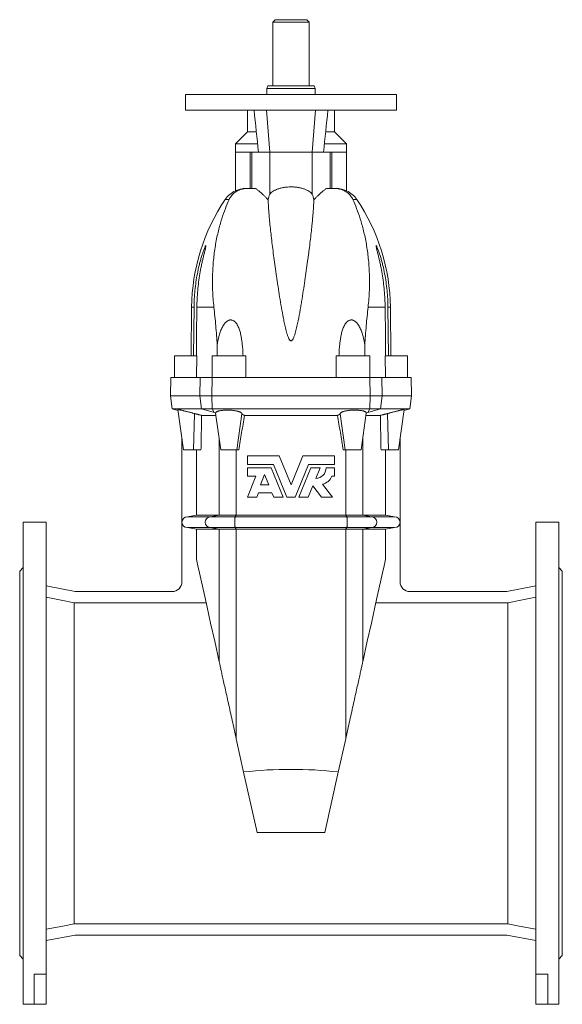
# Model space of a CAD drawing. Header units: millimetres. Extents: x -484 to 564, y 4 to 1395.
# Tile 2 of 3: x -484 to -34, y 578 to 1395. Entities that reach past the tile are written whole.
import ezdxf

# ---------------------------------------------------------------- set-up
doc = ezdxf.new("R2010")
doc.units = ezdxf.units.MM

msp = doc.modelspace()

# ---------------------------------------------------------------- linework, layer by layer
at = {"color": 7, "linetype": 'Continuous', "lineweight": 15}
for p, q in [((-272.32, 1394.84), (-274.32, 1392.84)), ((-274.32, 1392.84), (-274.32, 1339.84)), ((-257.44, 1392.84), (-274.32, 1392.84)), ((-257.69, 1394.84), (-272.32, 1394.84)), ((-246.32, 1394.84), (-257.69, 1394.84)), ((-244.32, 1392.84), (-257.44, 1392.84)), ((-244.32, 1392.84), (-246.32, 1394.84)), ((-244.32, 1339.84), (-244.32, 1392.84)), ((-346.82, 1332.84), (-346.82, 1319.84)), ((-346.82, 1332.84), (-171.82, 1332.84)), ((-278.59, 1339.84), (-279.32, 1337.84)), ((-279.32, 1337.84), (-279.32, 1332.84)), ((-256.81, 1337.84), (-279.32, 1337.84)), ((-256.9, 1339.84), (-278.59, 1339.84)), ((-240.05, 1339.84), (-256.9, 1339.84)), ((-239.32, 1337.84), (-256.81, 1337.84)), ((-239.32, 1337.84), (-240.05, 1339.84)), ((-239.32, 1332.84), (-239.32, 1337.84)), ((-171.82, 1319.84), (-171.82, 1332.84)), ((-346.82, 1319.84), (-171.82, 1319.84)), ((-295.32, 1319.84), (-295.32, 1301.84)), ((-223.32, 1301.84), (-223.32, 1319.84)), ((-295.32, 1301.84), (-305.32, 1291.84)), ((-295.32, 1301.84), (-288.06, 1301.84)), ((-230.58, 1301.84), (-223.32, 1301.84)), ((-213.32, 1291.84), (-223.32, 1301.84)), ((-305.32, 1291.84), (-305.32, 1284.84)), ((-305.32, 1291.84), (-287, 1291.84)), ((-231.65, 1291.84), (-213.32, 1291.84)), ((-213.32, 1284.84), (-213.32, 1291.84)), ((-305.32, 1284.84), (-305.32, 1252.9)), ((-293.21, 1284.84), (-291.71, 1284.84)), ((-291.71, 1284.84), (-286.24, 1284.84)), ((-276.87, 1284.84), (-286.24, 1284.84)), ((-276.87, 1284.84), (-241.77, 1284.84)), ((-232.4, 1284.84), (-241.77, 1284.84)), ((-226.93, 1284.84), (-232.4, 1284.84)), ((-225.43, 1284.84), (-226.93, 1284.84)), ((-213.32, 1252.9), (-213.32, 1284.84)), ((-295.81, 1254.84), (-295.09, 1254.84)), ((-288.75, 1254.84), (-295.09, 1254.84)), ((-229.89, 1254.84), (-223.55, 1254.84)), ((-222.83, 1254.84), (-223.55, 1254.84)), ((-341.72, 1156.18), (-342.05, 1115.84)), ((-340.05, 1115.84), (-339.71, 1156.18)), ((-178.59, 1115.84), (-178.93, 1156.18)), ((-176.59, 1115.84), (-176.93, 1156.18)), ((-320.62, 1115.84), (-320.56, 1124.88)), ((-198.03, 1115.84), (-198.08, 1124.88)), ((-355.82, 1115.84), (-355.82, 1097.84)), ((-355.82, 1115.84), (-337.47, 1115.84)), ((-337.47, 1115.84), (-337.61, 1097.84)), ((-324.82, 1115.84), (-324.82, 1097.84)), ((-324.82, 1115.84), (-296.82, 1115.84)), ((-296.82, 1099.88), (-296.82, 1115.84)), ((-221.82, 1115.84), (-221.82, 1099.88)), ((-221.82, 1115.84), (-193.82, 1115.84)), ((-193.82, 1097.84), (-193.82, 1115.84)), ((-181.03, 1097.84), (-181.18, 1115.84)), ((-181.18, 1115.84), (-162.82, 1115.84)), ((-162.82, 1097.84), (-162.82, 1115.84)), ((-358.93, 1097.84), (-359.32, 1082.84)), ((-334.64, 1097.84), (-358.93, 1097.84)), ((-324.82, 1097.84), (-334.64, 1097.84)), ((-193.82, 1097.84), (-324.82, 1097.84)), ((-296.82, 1097.84), (-296.82, 1099.88)), ((-221.82, 1099.88), (-221.82, 1097.84)), ((-184, 1097.84), (-193.82, 1097.84)), ((-159.71, 1097.84), (-184, 1097.84)), ((-159.32, 1082.84), (-159.71, 1097.84)), ((-359.32, 1082.84), (-357.77, 1071.84)), ((-335.02, 1082.84), (-359.32, 1082.84)), ((-335.02, 1082.84), (-324.88, 1082.84)), ((-193.76, 1082.84), (-324.88, 1082.84)), ((-183.62, 1082.84), (-193.76, 1082.84)), ((-183.62, 1082.84), (-159.32, 1082.84)), ((-160.87, 1071.84), (-159.32, 1082.84)), ((-357.77, 1071.84), (-353.1, 1070.59)), ((-333.53, 1071.84), (-357.77, 1071.84)), ((-348.5, 1037.84), (-353.22, 1071.42)), ((-333.53, 1071.84), (-324.65, 1071.84)), ((-194, 1071.84), (-324.65, 1071.84)), ((-185.11, 1071.84), (-194, 1071.84)), ((-185.11, 1071.84), (-160.87, 1071.84)), ((-170.15, 1037.84), (-165.42, 1071.42)), ((-165.54, 1070.59), (-160.87, 1071.84)), ((-321.52, 1066.49), (-333.41, 1066.49)), ((-321.77, 1068.48), (-323.01, 1068.9)), ((-321.8, 1068.43), (-321.77, 1068.48)), ((-317.5, 1037.84), (-321.8, 1068.43)), ((-297.76, 1066.49), (-220.88, 1066.49)), ((-201.15, 1037.84), (-196.85, 1068.43)), ((-197.12, 1066.49), (-185.23, 1066.49)), ((-196.87, 1068.48), (-195.63, 1068.9)), ((-196.85, 1068.43), (-196.87, 1068.48)), ((-349.82, 1047.26), (-349.82, 928.34)), ((-168.82, 1047.26), (-168.82, 928.34)), ((-348.5, 1037.84), (-340.3, 1037.84)), ((-340.3, 1037.84), (-333.98, 1037.84)), ((-337.77, 983.66), (-337.77, 1037.84)), ((-317.5, 1037.84), (-304.17, 1037.84)), ((-304.17, 1037.84), (-302.56, 1037.84)), ((-214.47, 1037.84), (-216.08, 1037.84)), ((-201.15, 1037.84), (-214.47, 1037.84)), ((-178.35, 1037.84), (-184.66, 1037.84)), ((-180.87, 983.66), (-180.87, 1037.84)), ((-170.15, 1037.84), (-178.35, 1037.84)), ((-295.32, 1032.84), (-295.32, 1025.72)), ((-269.09, 1032.84), (-295.32, 1032.84)), ((-259.32, 1008.84), (-269.09, 1032.84)), ((-249.55, 1032.84), (-259.32, 1008.84)), ((-223.32, 1032.84), (-249.55, 1032.84)), ((-223.32, 1025.72), (-223.32, 1032.84)), ((-295.32, 1025.72), (-273.97, 1025.72)), ((-275.81, 1022.98), (-295.32, 1022.98)), ((-295.32, 1022.98), (-295.32, 1016.12)), ((-265.87, 998.55), (-275.81, 1022.98)), ((-273.97, 1025.72), (-262.91, 998.55)), ((-255.73, 998.55), (-244.67, 1025.72)), ((-242.83, 1022.98), (-252.77, 998.55)), ((-244.67, 1025.72), (-223.32, 1025.72)), ((-235.15, 1022.98), (-242.83, 1022.98)), ((-238.77, 1014.07), (-235.15, 1022.98)), ((-223.32, 1022.98), (-230.18, 1022.98)), ((-223.32, 1016.12), (-223.32, 1022.98)), ((-288.58, 1016.12), (-295.32, 998.55)), ((-295.32, 1016.12), (-288.58, 1016.12)), ((-281.21, 1017.37), (-284.49, 1008.84)), ((-277.74, 1008.84), (-281.21, 1017.37)), ((-225.38, 1016.12), (-223.32, 1016.12)), ((-284.49, 1008.84), (-277.74, 1008.84)), ((-245.09, 998.55), (-241.18, 1008.16)), ((-241.18, 1008.16), (-233.94, 998.55)), ((-225.04, 998.55), (-233.22, 1009.42)), ((-295.32, 998.55), (-287.7, 998.55)), ((-287.7, 998.55), (-286.25, 1002.32)), ((-286.25, 1002.32), (-275.09, 1002.32)), ((-275.09, 1002.32), (-273.55, 998.55)), ((-273.55, 998.55), (-265.87, 998.55)), ((-262.91, 998.55), (-255.73, 998.55)), ((-252.77, 998.55), (-245.09, 998.55)), ((-233.94, 998.55), (-225.04, 998.55)), ((-337.77, 983.66), (-345.27, 982.34)), ((-326.12, 982.34), (-345.27, 982.34)), ((-337.77, 983.66), (-318.85, 983.66)), ((-305.49, 982.34), (-326.12, 982.34)), ((-318.85, 983.66), (-304.67, 983.66)), ((-213.15, 982.34), (-305.49, 982.34)), ((-304.67, 983.66), (-213.97, 983.66)), ((-199.79, 983.66), (-213.97, 983.66)), ((-213.15, 982.34), (-192.53, 982.34)), ((-180.87, 983.66), (-199.79, 983.66)), ((-192.53, 982.34), (-173.37, 982.34)), ((-180.87, 983.66), (-173.37, 982.34)), ((-462.32, 977.84), (-481.32, 977.84)), ((-481.32, 777.84), (-481.32, 977.84)), ((-462.32, 602.76), (-462.32, 977.84)), ((-326.12, 973.34), (-345.27, 973.34)), ((-345.27, 973.34), (-337.77, 972.01)), ((-305.49, 973.34), (-326.12, 973.34)), ((-213.15, 973.34), (-305.49, 973.34)), ((-213.15, 973.34), (-192.53, 973.34)), ((-192.53, 973.34), (-173.37, 973.34)), ((-173.37, 973.34), (-180.87, 972.01)), ((-37.32, 977.84), (-56.32, 977.84)), ((-56.32, 602.76), (-56.32, 977.84)), ((-37.32, 777.84), (-37.32, 977.84)), ((-318.85, 972.01), (-337.77, 972.01)), ((-337.77, 947.38), (-337.77, 972.01)), ((-304.67, 972.01), (-318.85, 972.01)), ((-213.97, 972.01), (-304.67, 972.01)), ((-213.97, 972.01), (-199.79, 972.01)), ((-199.79, 972.01), (-180.87, 972.01)), ((-180.87, 947.38), (-180.87, 972.01)), ((-481.32, 940.34), (-484.32, 937.34)), ((-34.32, 937.34), (-37.32, 940.34)), ((-484.32, 777.84), (-484.32, 937.34)), ((-34.32, 777.84), (-34.32, 937.34)), ((-438.3, 920.34), (-462.32, 925.01)), ((-80.34, 920.34), (-56.32, 925.01)), ((-357.82, 920.34), (-438.3, 920.34)), ((-160.82, 920.34), (-80.34, 920.34)), ((-439.17, 911.1), (-439.17, 644.64)), ((-329.72, 911.1), (-439.17, 911.1)), ((-188.92, 911.1), (-79.47, 911.1)), ((-79.47, 911.1), (-79.47, 644.64)), ((-304.67, 798.09), (-298.58, 770.59)), ((-213.97, 798.09), (-220.07, 770.59)), ((-484.32, 618.34), (-484.32, 777.84)), ((-481.32, 577.84), (-481.32, 777.84)), ((-37.32, 577.84), (-37.32, 777.84)), ((-34.32, 618.34), (-34.32, 777.84)), ((-287.44, 720.36), (-298.58, 770.59)), ((-231.2, 720.36), (-220.07, 770.59)), ((-231.2, 720.36), (-287.44, 720.36)), ((-79.47, 644.64), (-439.17, 644.64)), ((-438.3, 635.34), (-462.32, 630.67)), ((-438.3, 635.34), (-80.34, 635.34)), ((-80.34, 635.34), (-56.32, 630.67)), ((-484.32, 618.34), (-481.32, 615.34)), ((-37.32, 615.34), (-34.32, 618.34)), ((-462.32, 602.76), (-472.32, 602.76)), ((-472.32, 602.76), (-472.32, 577.84)), ((-462.32, 602.76), (-462.32, 577.84)), ((-56.32, 602.76), (-46.32, 602.76)), ((-56.32, 602.76), (-56.32, 577.84)), ((-46.32, 602.76), (-46.32, 577.84)), ((-481.32, 577.84), (-472.32, 577.84)), ((-472.32, 577.84), (-462.32, 577.84)), ((-46.32, 577.84), (-56.32, 577.84)), ((-46.32, 577.84), (-37.32, 577.84))]:
    msp.add_line(p, q, dxfattribs=at)
at = {"color": 8, "linetype": 'Continuous', "lineweight": 0}
for p, q in [((-279.7, 1319.84), (-276.87, 1284.84)), ((-238.94, 1319.84), (-241.77, 1284.84)), ((-305.32, 1284.84), (-293.21, 1284.84)), ((-293.21, 1254.84), (-293.21, 1284.84)), ((-291.71, 1254.84), (-291.71, 1284.84)), ((-276.87, 1250.09), (-276.87, 1284.84)), ((-241.77, 1250.09), (-241.77, 1284.84)), ((-226.93, 1254.84), (-226.93, 1284.84)), ((-213.32, 1284.84), (-225.43, 1284.84)), ((-225.43, 1254.84), (-225.43, 1284.84)), ((-313.91, 1245.6), (-310.6, 1245.6)), ((-204.74, 1245.6), (-208.05, 1245.6)), ((-341.72, 1156.18), (-339.71, 1156.18)), ((-337.39, 1156.18), (-323.24, 1156.18)), ((-181.25, 1156.18), (-195.41, 1156.18)), ((-176.93, 1156.18), (-178.93, 1156.18)), ((-334.64, 1097.84), (-335.02, 1082.84)), ((-324.82, 1097.84), (-324.88, 1082.84)), ((-193.82, 1097.84), (-193.76, 1082.84)), ((-184, 1097.84), (-183.62, 1082.84)), ((-333.53, 1071.84), (-335.02, 1082.84)), ((-324.65, 1071.84), (-324.88, 1082.84)), ((-194, 1071.84), (-193.76, 1082.84)), ((-185.11, 1071.84), (-183.62, 1082.84)), ((-323.01, 1068.9), (-333.53, 1071.84)), ((-323.01, 1068.9), (-324.65, 1071.84)), ((-195.63, 1068.9), (-194, 1071.84)), ((-195.63, 1068.9), (-185.11, 1071.84)), ((-340.3, 1037.84), (-339.33, 1068.03)), ((-304.17, 1037.84), (-299.98, 1067.82)), ((-214.47, 1037.84), (-218.66, 1067.82)), ((-178.35, 1037.84), (-179.32, 1068.03)), ((-318.85, 983.66), (-318.85, 1047.49)), ((-199.79, 983.66), (-199.79, 1047.49)), ((-304.67, 983.66), (-304.67, 1037.84)), ((-213.97, 983.66), (-213.97, 1037.84)), ((-318.85, 983.66), (-326.12, 982.34)), ((-304.67, 983.66), (-305.49, 982.34)), ((-213.97, 983.66), (-213.15, 982.34)), ((-199.79, 983.66), (-192.53, 982.34)), ((-326.12, 973.34), (-318.85, 972.01)), ((-305.49, 973.34), (-304.67, 972.01)), ((-213.15, 973.34), (-213.97, 972.01)), ((-192.53, 973.34), (-199.79, 972.01)), ((-318.85, 862.06), (-318.85, 972.01)), ((-304.67, 798.09), (-304.67, 972.01)), ((-213.97, 798.09), (-213.97, 972.01)), ((-199.79, 862.06), (-199.79, 972.01))]:
    msp.add_line(p, q, dxfattribs=at)
at = {"color": 7, "linetype": 'Continuous', "lineweight": 15, "flags": 128}
for points in [[(-337.39, 1156.18), (-337.58, 1132.54), (-337.71, 1115.84)], [(-181.25, 1156.18), (-181.06, 1132.54), (-180.93, 1115.84)], [(-318.85, 862.06), (-322.62, 879.05), (-325.97, 894.18), (-328.91, 907.44), (-331.44, 918.83), (-333.55, 928.33), (-335.23, 935.94), (-336.5, 941.65), (-337.34, 945.47), (-337.77, 947.38)], [(-199.79, 862.06), (-196.02, 879.05), (-192.67, 894.18), (-189.73, 907.44), (-187.2, 918.83), (-185.1, 928.33), (-183.41, 935.94), (-182.14, 941.65), (-181.3, 945.47), (-180.87, 947.38)], [(-462.32, 915.6), (-449.85, 913.18), (-439.17, 911.1)], [(-56.32, 915.6), (-68.79, 913.18), (-79.47, 911.1)], [(-304.67, 798.09), (-305.1, 800.03), (-305.53, 801.96), (-305.96, 803.89), (-306.38, 805.81), (-306.81, 807.72), (-307.23, 809.61), (-307.64, 811.49), (-308.06, 813.36), (-308.47, 815.21), (-308.87, 817.04), (-309.27, 818.85), (-309.67, 820.65), (-310.07, 822.42), (-310.45, 824.17), (-310.84, 825.9), (-311.21, 827.6), (-311.58, 829.27), (-311.95, 830.92), (-312.31, 832.54), (-312.66, 834.13), (-313.01, 835.69), (-313.35, 837.22), (-313.68, 838.72), (-314, 840.18), (-314.32, 841.61), (-314.63, 843), (-314.93, 844.35), (-315.22, 845.67), (-315.5, 846.95), (-315.78, 848.19), (-316.04, 849.39), (-316.3, 850.55), (-316.55, 851.66), (-316.79, 852.74), (-317.02, 853.77), (-317.23, 854.76), (-317.44, 855.7), (-317.64, 856.59), (-317.83, 857.44), (-318.01, 858.25), (-318.18, 859), (-318.33, 859.71), (-318.48, 860.37), (-318.61, 860.98), (-318.74, 861.54), (-318.85, 862.06)], [(-213.97, 798.09), (-213.54, 800.03), (-213.11, 801.96), (-212.68, 803.89), (-212.26, 805.81), (-211.84, 807.72), (-211.42, 809.61), (-211, 811.49), (-210.59, 813.36), (-210.18, 815.21), (-209.77, 817.04), (-209.37, 818.85), (-208.97, 820.65), (-208.58, 822.42), (-208.19, 824.17), (-207.81, 825.9), (-207.43, 827.6), (-207.06, 829.27), (-206.69, 830.92), (-206.33, 832.54), (-205.98, 834.13), (-205.63, 835.69), (-205.29, 837.22), (-204.96, 838.72), (-204.64, 840.18), (-204.32, 841.61), (-204.01, 843), (-203.71, 844.35), (-203.42, 845.67), (-203.14, 846.95), (-202.86, 848.19), (-202.6, 849.39), (-202.34, 850.55), (-202.09, 851.66), (-201.85, 852.74), (-201.63, 853.77), (-201.41, 854.76), (-201.2, 855.7), (-201, 856.59), (-200.81, 857.44), (-200.63, 858.25), (-200.47, 859), (-200.31, 859.71), (-200.16, 860.37), (-200.03, 860.98), (-199.9, 861.54), (-199.79, 862.06)], [(-439.17, 644.64), (-448.63, 642.8), (-462.32, 640.13)], [(-79.47, 644.64), (-70.01, 642.8), (-56.32, 640.13)]]:
    msp.add_lwpolyline(points, dxfattribs=at)
at = {"color": 8, "linetype": 'Continuous', "lineweight": 0, "flags": 128}
for points in [[(-305.49, 982.34), (-305.54, 982.31), (-305.59, 982.24), (-305.64, 982.12), (-305.69, 981.95), (-305.73, 981.73), (-305.78, 981.48), (-305.81, 981.18), (-305.85, 980.85), (-305.88, 980.48), (-305.91, 980.09), (-305.93, 979.67), (-305.95, 979.23), (-305.97, 978.77), (-305.97, 978.31), (-305.98, 977.84), (-305.97, 977.37), (-305.97, 976.9), (-305.95, 976.45), (-305.93, 976.01), (-305.91, 975.59), (-305.88, 975.19), (-305.85, 974.83), (-305.81, 974.49), (-305.78, 974.2), (-305.73, 973.94), (-305.69, 973.73), (-305.64, 973.56), (-305.59, 973.44), (-305.54, 973.36), (-305.49, 973.34)], [(-213.15, 982.34), (-213.1, 982.31), (-213.05, 982.24), (-213, 982.12), (-212.96, 981.95), (-212.91, 981.73), (-212.87, 981.48), (-212.83, 981.18), (-212.79, 980.85), (-212.76, 980.48), (-212.73, 980.09), (-212.71, 979.67), (-212.69, 979.23), (-212.68, 978.77), (-212.67, 978.31), (-212.66, 977.84), (-212.67, 977.37), (-212.68, 976.9), (-212.69, 976.45), (-212.71, 976.01), (-212.73, 975.59), (-212.76, 975.19), (-212.79, 974.83), (-212.83, 974.49), (-212.87, 974.2), (-212.91, 973.94), (-212.96, 973.73), (-213, 973.56), (-213.05, 973.44), (-213.1, 973.36), (-213.15, 973.34)]]:
    msp.add_lwpolyline(points, dxfattribs=at)
at = {"color": 7, "linetype": 'Continuous', "lineweight": 15}
for centre, radius, start, end in [((-296.51, 1233.84), 21, 114.80332, 145.92458), ((-265.04, 1244.06), 13.28, 153.00181, 174.58265), ((-253.6, 1244.06), 13.28, 5.41735, 26.99819), ((-222.13, 1233.84), 21, 34.07542, 65.19633), ((-179.72, 1154.84), 162, 145.92458, 179.52659), ((-338.92, 1154.84), 162, 0.47341, 34.07542), ((-239.09, 1022.98), 8.91, 272.05228, 0), ((-235.47, 1019.98), 10.8, 281.99113, 339.07517), ((-345.27, 977.84), 4.5, 90.00406, 269.99594), ((-173.38, 977.84), 4.5, 270.00406, 89.99594), ((-357.82, 928.34), 8, 270, 0), ((-160.82, 928.34), 8, 180, 270)]:
    msp.add_arc(centre, radius, start, end, dxfattribs=at)
at = {"color": 8, "linetype": 'Continuous', "lineweight": 0}
for centre, start, end in [((-326, 977.84), 91.43344, 268.56656), ((-192.64, 977.84), 271.43344, 88.56656)]:
    msp.add_arc(centre, 4.5, start, end, dxfattribs=at)
at = {"color": 7, "linetype": 'Continuous', "lineweight": 15}
msp.add_ellipse((-259.32, 276.44), major_axis=(0, 496.37), ratio=0.8391, start_param=6.188796, end_param=6.377575, dxfattribs=at)
for points in [[(-290, 1319.84), (-288.71, 1308.18), (-287.46, 1296.51), (-286.24, 1284.84)], [(-228.64, 1319.84), (-229.93, 1308.18), (-231.18, 1296.51), (-232.4, 1284.84)], [(-276.87, 1250.09), (-276.88, 1250.09), (-276.88, 1250.09), (-276.88, 1250.09)], [(-241.76, 1250.09), (-241.76, 1250.09), (-241.77, 1250.09), (-241.77, 1250.09)]]:
    msp.add_open_spline(points, degree=3, dxfattribs=at)
for points, knots in [([(-295.09, 1254.84), (-295.4, 1254.84), (-295.73, 1254.83), (-296.36, 1254.8), (-296.68, 1254.78), (-297.3, 1254.72), (-297.61, 1254.69), (-298.21, 1254.6), (-298.51, 1254.55), (-299.36, 1254.4), (-299.89, 1254.27), (-300.9, 1253.99), (-301.36, 1253.84), (-302.23, 1253.51), (-302.63, 1253.34), (-303.4, 1252.98), (-303.77, 1252.8), (-304.79, 1252.22), (-305.4, 1251.82), (-306.51, 1250.98), (-307.01, 1250.55), (-307.93, 1249.64), (-308.34, 1249.16), (-309.49, 1247.71), (-310.1, 1246.68), (-310.6, 1245.6)], [0, 0, 0, 0, 0.03125, 0.03125, 0.0625, 0.0625, 0.09375, 0.09375, 0.125, 0.125, 0.1875, 0.1875, 0.25, 0.25, 0.3125, 0.3125, 0.375, 0.375, 0.5, 0.5, 0.625, 0.625, 0.75, 0.75, 1, 1, 1, 1]), ([(-295.81, 1254.84), (-297.34, 1254.84), (-298.69, 1254.69), (-300.47, 1254.39), (-301.02, 1254.28), (-302.02, 1254.04), (-302.47, 1253.91), (-303.67, 1253.55), (-304.28, 1253.32), (-304.91, 1253.07), (-305.06, 1253.01), (-305.27, 1252.92), (-305.32, 1252.9), (-305.32, 1252.9)], [0, 0, 0, 0, 0.25, 0.25, 0.375, 0.375, 0.5, 0.5, 0.75, 0.75, 0.875, 0.875, 1, 1, 1, 1]), ([(-288.75, 1254.84), (-288.16, 1254.4), (-286.97, 1253.54), (-285.21, 1252.11), (-283.45, 1250.58), (-281.71, 1248.94), (-279.98, 1247.19), (-278.84, 1245.94), (-278.27, 1245.31)], [0, 0, 0, 0, 0.1662555, 0.3325325, 0.498787, 0.6658508, 0.8329374, 1, 1, 1, 1]), ([(-241.77, 1250.09), (-242.44, 1250.94), (-243.34, 1251.73), (-245.03, 1252.82), (-245.66, 1253.16), (-246.99, 1253.8), (-247.71, 1254.1), (-248.85, 1254.5), (-249.24, 1254.63), (-250.06, 1254.87), (-250.47, 1254.99), (-251.76, 1255.31), (-252.65, 1255.49), (-254.47, 1255.78), (-255.41, 1255.89), (-256.85, 1256.01), (-257.34, 1256.04), (-258.32, 1256.08), (-258.8, 1256.08), (-260.26, 1256.09), (-261.22, 1256.05), (-262.67, 1255.94), (-263.15, 1255.89), (-264.1, 1255.78), (-264.56, 1255.72), (-265.94, 1255.5), (-266.83, 1255.32), (-268.11, 1255), (-268.54, 1254.89), (-269.35, 1254.64), (-269.75, 1254.52), (-270.9, 1254.11), (-271.62, 1253.82), (-272.63, 1253.33), (-272.96, 1253.17), (-273.58, 1252.82), (-273.88, 1252.65), (-274.72, 1252.1), (-275.23, 1251.72), (-276.14, 1250.93), (-276.54, 1250.52), (-276.87, 1250.09)], [0, 0, 0, 0, 0.125, 0.125, 0.1875, 0.1875, 0.25, 0.25, 0.28125, 0.28125, 0.3125, 0.3125, 0.375, 0.375, 0.4375, 0.4375, 0.46875, 0.46875, 0.5, 0.5, 0.5625, 0.5625, 0.59375, 0.59375, 0.625, 0.625, 0.6875, 0.6875, 0.71875, 0.71875, 0.75, 0.75, 0.8125, 0.8125, 0.84375, 0.84375, 0.875, 0.875, 0.9375, 0.9375, 1, 1, 1, 1]), ([(-229.89, 1254.84), (-230.48, 1254.4), (-231.67, 1253.54), (-233.43, 1252.11), (-235.19, 1250.58), (-236.93, 1248.94), (-238.66, 1247.19), (-239.81, 1245.94), (-240.38, 1245.31)], [0, 0, 0, 0, 0.1662555, 0.3325325, 0.498787, 0.6658508, 0.8329374, 1, 1, 1, 1]), ([(-223.55, 1254.84), (-223.24, 1254.84), (-222.92, 1254.83), (-222.28, 1254.8), (-221.96, 1254.78), (-221.34, 1254.72), (-221.04, 1254.69), (-220.43, 1254.6), (-220.13, 1254.55), (-219.28, 1254.4), (-218.75, 1254.27), (-217.75, 1253.99), (-217.28, 1253.84), (-216.42, 1253.51), (-216.01, 1253.34), (-215.24, 1252.98), (-214.88, 1252.8), (-213.85, 1252.22), (-213.24, 1251.82), (-212.14, 1250.98), (-211.64, 1250.55), (-210.72, 1249.64), (-210.3, 1249.16), (-209.16, 1247.71), (-208.54, 1246.68), (-208.05, 1245.6)], [0, 0, 0, 0, 0.03125, 0.03125, 0.0625, 0.0625, 0.09375, 0.09375, 0.125, 0.125, 0.1875, 0.1875, 0.25, 0.25, 0.3125, 0.3125, 0.375, 0.375, 0.5, 0.5, 0.625, 0.625, 0.75, 0.75, 1, 1, 1, 1]), ([(-222.83, 1254.84), (-221.31, 1254.84), (-219.95, 1254.69), (-218.17, 1254.39), (-217.62, 1254.28), (-216.62, 1254.04), (-216.17, 1253.91), (-214.97, 1253.55), (-214.36, 1253.32), (-213.74, 1253.07), (-213.58, 1253.01), (-213.37, 1252.92), (-213.32, 1252.9), (-213.32, 1252.9)], [0, 0, 0, 0, 0.25, 0.25, 0.375, 0.375, 0.5, 0.5, 0.75, 0.75, 0.875, 0.875, 1, 1, 1, 1]), ([(-310.6, 1245.6), (-311.65, 1243.31), (-312.71, 1240.81), (-314.78, 1235.43), (-315.8, 1232.54), (-317.74, 1226.39), (-318.67, 1223.12), (-319.94, 1217.92), (-320.35, 1216.13), (-321.11, 1212.47), (-321.48, 1210.58), (-322.48, 1204.82), (-323.03, 1200.85), (-323.88, 1192.63), (-324.18, 1188.38), (-324.47, 1179.63), (-324.47, 1175.12), (-324.21, 1168.15), (-324.08, 1165.79), (-323.72, 1161.01), (-323.5, 1158.61), (-323.24, 1156.18)], [0, 0, 0, 0, 0.125, 0.125, 0.25, 0.25, 0.375, 0.375, 0.4375, 0.4375, 0.5, 0.5, 0.625, 0.625, 0.75, 0.75, 0.875, 0.875, 0.9375, 0.9375, 1, 1, 1, 1]), ([(-240.37, 1245.31), (-240.46, 1242.44), (-240.64, 1239.25), (-241.03, 1233.98), (-241.18, 1232.14), (-241.44, 1229.27), (-241.53, 1228.29), (-241.72, 1226.31), (-241.82, 1225.3), (-242.35, 1220.16), (-242.84, 1215.78), (-243.67, 1208.81), (-243.97, 1206.42), (-244.44, 1202.73), (-244.6, 1201.48), (-244.93, 1198.96), (-245.1, 1197.69), (-245.96, 1191.26), (-246.7, 1185.93), (-248.33, 1174.87), (-249.2, 1169.14), (-250.41, 1161.75), (-250.65, 1160.26), (-251.16, 1157.26), (-251.42, 1155.75), (-252.23, 1151.2), (-252.79, 1148.14), (-253.73, 1143.51), (-254.05, 1141.97), (-254.76, 1138.86), (-255.13, 1137.3), (-255.77, 1134.98), (-255.99, 1134.2), (-256.48, 1132.66), (-256.75, 1131.9), (-257.22, 1130.77), (-257.38, 1130.4), (-257.67, 1129.86), (-257.77, 1129.68), (-257.99, 1129.34), (-258.11, 1129.17), (-258.37, 1128.86), (-258.52, 1128.71), (-258.85, 1128.47), (-259.05, 1128.38), (-259.47, 1128.35), (-259.68, 1128.41), (-259.95, 1128.58), (-260.03, 1128.64), (-260.19, 1128.77), (-260.26, 1128.85), (-260.46, 1129.08), (-260.59, 1129.24), (-260.81, 1129.58), (-260.91, 1129.76), (-261.2, 1130.29), (-261.37, 1130.65), (-261.85, 1131.77), (-262.11, 1132.52), (-262.6, 1134.04), (-262.83, 1134.8), (-263.25, 1136.33), (-263.44, 1137.1), (-264.01, 1139.4), (-264.36, 1140.93), (-265.01, 1143.99), (-265.32, 1145.52), (-266.21, 1150.06), (-266.75, 1153.06), (-267.78, 1158.98), (-268.27, 1161.91), (-269.2, 1167.7), (-269.65, 1170.55), (-270.29, 1174.78), (-270.5, 1176.18), (-270.92, 1178.96), (-271.12, 1180.34), (-272.12, 1187.19), (-272.84, 1192.43), (-274.17, 1202.44), (-274.78, 1207.21), (-275.86, 1216.28), (-276.34, 1220.58), (-276.85, 1225.65), (-276.95, 1226.64), (-277.14, 1228.6), (-277.23, 1229.56), (-277.48, 1232.37), (-277.63, 1234.17), (-278.01, 1239.34), (-278.18, 1242.48), (-278.27, 1245.31)], [0, 0, 0, 0, 0.0625, 0.0625, 0.09375, 0.09375, 0.109375, 0.109375, 0.125, 0.125, 0.1875, 0.1875, 0.21875, 0.21875, 0.234375, 0.234375, 0.25, 0.25, 0.3125, 0.3125, 0.375, 0.375, 0.390625, 0.390625, 0.40625, 0.40625, 0.4375, 0.4375, 0.453125, 0.453125, 0.46875, 0.46875, 0.476562, 0.476562, 0.484375, 0.484375, 0.488281, 0.488281, 0.490234, 0.490234, 0.492187, 0.492187, 0.494141, 0.494141, 0.496094, 0.496094, 0.498047, 0.498047, 0.499023, 0.499023, 0.5, 0.5, 0.501953, 0.501953, 0.503906, 0.503906, 0.507812, 0.507812, 0.515625, 0.515625, 0.523437, 0.523437, 0.53125, 0.53125, 0.546875, 0.546875, 0.5625, 0.5625, 0.59375, 0.59375, 0.625, 0.625, 0.65625, 0.65625, 0.671875, 0.671875, 0.6875, 0.6875, 0.75, 0.75, 0.8125, 0.8125, 0.875, 0.875, 0.890625, 0.890625, 0.90625, 0.90625, 0.9375, 0.9375, 1, 1, 1, 1]), ([(-208.05, 1245.6), (-207, 1243.31), (-205.94, 1240.81), (-203.86, 1235.43), (-202.84, 1232.54), (-200.9, 1226.39), (-199.97, 1223.12), (-198.7, 1217.92), (-198.3, 1216.13), (-197.53, 1212.47), (-197.17, 1210.58), (-196.17, 1204.82), (-195.61, 1200.85), (-194.76, 1192.63), (-194.47, 1188.38), (-194.17, 1179.63), (-194.18, 1175.12), (-194.44, 1168.15), (-194.57, 1165.79), (-194.92, 1161.01), (-195.14, 1158.61), (-195.41, 1156.18)], [0, 0, 0, 0, 0.125, 0.125, 0.25, 0.25, 0.375, 0.375, 0.4375, 0.4375, 0.5, 0.5, 0.625, 0.625, 0.75, 0.75, 0.875, 0.875, 0.9375, 0.9375, 1, 1, 1, 1]), ([(-339.71, 1156.18), (-339.69, 1158.52), (-339.62, 1160.85), (-339.37, 1165.52), (-339.2, 1167.84), (-338.75, 1172.49), (-338.47, 1174.81), (-337.81, 1179.43), (-337.42, 1181.74), (-336.55, 1186.31), (-336.06, 1188.58), (-335.25, 1191.95), (-334.97, 1193.06), (-334.37, 1195.28), (-334.06, 1196.38), (-333.41, 1198.56), (-333.08, 1199.64), (-332.39, 1201.72), (-332.03, 1202.74), (-331.49, 1204.19), (-331.31, 1204.66), (-330.96, 1205.54), (-330.79, 1205.95), (-330.54, 1206.51), (-330.46, 1206.68), (-330.3, 1206.99), (-330.23, 1207.13), (-330.1, 1207.36), (-330.04, 1207.45), (-329.94, 1207.57), (-329.9, 1207.59), (-329.85, 1207.59), (-329.83, 1207.55), (-329.82, 1207.42), (-329.82, 1207.32), (-329.85, 1207.08), (-329.87, 1206.94), (-329.93, 1206.62), (-329.96, 1206.44), (-330.08, 1205.88), (-330.17, 1205.46), (-330.33, 1204.79), (-330.39, 1204.55), (-330.5, 1204.08), (-330.56, 1203.85), (-330.86, 1202.64), (-331.12, 1201.62), (-331.5, 1200.05), (-331.63, 1199.52), (-331.89, 1198.45), (-332.03, 1197.9), (-332.41, 1196.27), (-332.67, 1195.17), (-333.16, 1192.96), (-333.4, 1191.85), (-334.09, 1188.5), (-334.51, 1186.24), (-335.29, 1181.69), (-335.63, 1179.4), (-336.24, 1174.78), (-336.49, 1172.46), (-336.91, 1167.82), (-337.08, 1165.5), (-337.31, 1160.84), (-337.37, 1158.51), (-337.39, 1156.18)], [0, 0, 0, 0, 0.0625, 0.0625, 0.125, 0.125, 0.1875, 0.1875, 0.25, 0.25, 0.3125, 0.3125, 0.34375, 0.34375, 0.375, 0.375, 0.40625, 0.40625, 0.4375, 0.4375, 0.453125, 0.453125, 0.46875, 0.46875, 0.476562, 0.476562, 0.484375, 0.484375, 0.492187, 0.492187, 0.5, 0.5, 0.507812, 0.507812, 0.515625, 0.515625, 0.523437, 0.523437, 0.53125, 0.53125, 0.546875, 0.546875, 0.554687, 0.554687, 0.5625, 0.5625, 0.59375, 0.59375, 0.609375, 0.609375, 0.625, 0.625, 0.65625, 0.65625, 0.6875, 0.6875, 0.75, 0.75, 0.8125, 0.8125, 0.875, 0.875, 0.9375, 0.9375, 1, 1, 1, 1]), ([(-178.93, 1156.18), (-178.95, 1158.52), (-179.02, 1160.85), (-179.27, 1165.52), (-179.44, 1167.84), (-179.89, 1172.49), (-180.17, 1174.81), (-180.83, 1179.43), (-181.22, 1181.74), (-182.09, 1186.31), (-182.58, 1188.58), (-183.39, 1191.95), (-183.68, 1193.06), (-184.27, 1195.28), (-184.58, 1196.38), (-185.23, 1198.56), (-185.57, 1199.64), (-186.26, 1201.72), (-186.61, 1202.74), (-187.15, 1204.19), (-187.33, 1204.66), (-187.68, 1205.54), (-187.86, 1205.95), (-188.11, 1206.51), (-188.19, 1206.68), (-188.34, 1206.99), (-188.41, 1207.13), (-188.54, 1207.36), (-188.6, 1207.45), (-188.7, 1207.57), (-188.74, 1207.59), (-188.79, 1207.59), (-188.81, 1207.55), (-188.82, 1207.42), (-188.82, 1207.32), (-188.79, 1207.08), (-188.77, 1206.94), (-188.72, 1206.62), (-188.68, 1206.44), (-188.56, 1205.88), (-188.47, 1205.46), (-188.31, 1204.79), (-188.25, 1204.55), (-188.14, 1204.08), (-188.08, 1203.85), (-187.78, 1202.64), (-187.53, 1201.62), (-187.14, 1200.05), (-187.01, 1199.52), (-186.75, 1198.45), (-186.62, 1197.9), (-186.23, 1196.27), (-185.98, 1195.17), (-185.48, 1192.96), (-185.25, 1191.85), (-184.55, 1188.5), (-184.13, 1186.24), (-183.35, 1181.69), (-183.01, 1179.4), (-182.4, 1174.78), (-182.15, 1172.46), (-181.73, 1167.82), (-181.56, 1165.5), (-181.33, 1160.84), (-181.27, 1158.51), (-181.25, 1156.18)], [0, 0, 0, 0, 0.0625, 0.0625, 0.125, 0.125, 0.1875, 0.1875, 0.25, 0.25, 0.3125, 0.3125, 0.34375, 0.34375, 0.375, 0.375, 0.40625, 0.40625, 0.4375, 0.4375, 0.453125, 0.453125, 0.46875, 0.46875, 0.476562, 0.476562, 0.484375, 0.484375, 0.492187, 0.492187, 0.5, 0.5, 0.507812, 0.507812, 0.515625, 0.515625, 0.523437, 0.523437, 0.53125, 0.53125, 0.546875, 0.546875, 0.554687, 0.554687, 0.5625, 0.5625, 0.59375, 0.59375, 0.609375, 0.609375, 0.625, 0.625, 0.65625, 0.65625, 0.6875, 0.6875, 0.75, 0.75, 0.8125, 0.8125, 0.875, 0.875, 0.9375, 0.9375, 1, 1, 1, 1]), ([(-323.24, 1156.18), (-322.68, 1151.11), (-322.17, 1145.97), (-321.27, 1135.54), (-320.88, 1130.25), (-320.56, 1124.88)], [0, 0, 0, 0, 0.5, 0.5, 1, 1, 1, 1]), ([(-195.41, 1156.18), (-195.96, 1151.11), (-196.47, 1145.97), (-197.37, 1135.54), (-197.76, 1130.25), (-198.08, 1124.88)], [0, 0, 0, 0, 0.5, 0.5, 1, 1, 1, 1]), ([(-299.07, 1115.84), (-299.17, 1118.31), (-299.31, 1120.77), (-299.62, 1124.44), (-299.75, 1125.67), (-300.04, 1128.09), (-300.21, 1129.29), (-300.61, 1131.67), (-300.84, 1132.85), (-301.38, 1135.19), (-301.7, 1136.35), (-302.27, 1138.05), (-302.47, 1138.62), (-302.93, 1139.73), (-303.17, 1140.28), (-303.71, 1141.34), (-304.01, 1141.86), (-304.67, 1142.85), (-305.04, 1143.34), (-305.86, 1144.22), (-306.32, 1144.62), (-307.09, 1145.11), (-307.35, 1145.25), (-307.92, 1145.49), (-308.23, 1145.58), (-308.84, 1145.7), (-309.16, 1145.73), (-309.79, 1145.71), (-310.11, 1145.67), (-310.73, 1145.52), (-311.03, 1145.41), (-311.61, 1145.15), (-311.89, 1144.99), (-312.42, 1144.64), (-312.68, 1144.45), (-313.16, 1144.04), (-313.39, 1143.83), (-313.82, 1143.38), (-314.03, 1143.15), (-314.43, 1142.66), (-314.62, 1142.42), (-315.17, 1141.66), (-315.5, 1141.14), (-316.11, 1140.07), (-316.39, 1139.52), (-317.19, 1137.86), (-317.64, 1136.71), (-318.44, 1134.39), (-318.79, 1133.22), (-319.71, 1129.69), (-320.18, 1127.29), (-320.56, 1124.88)], [0, 0, 0, 0, 0.125, 0.125, 0.1875, 0.1875, 0.25, 0.25, 0.3125, 0.3125, 0.375, 0.375, 0.40625, 0.40625, 0.4375, 0.4375, 0.46875, 0.46875, 0.5, 0.5, 0.53125, 0.53125, 0.546875, 0.546875, 0.5625, 0.5625, 0.578125, 0.578125, 0.59375, 0.59375, 0.609375, 0.609375, 0.625, 0.625, 0.640625, 0.640625, 0.65625, 0.65625, 0.671875, 0.671875, 0.6875, 0.6875, 0.71875, 0.71875, 0.75, 0.75, 0.8125, 0.8125, 0.875, 0.875, 1, 1, 1, 1]), ([(-219.57, 1115.84), (-219.47, 1118.31), (-219.33, 1120.77), (-219.02, 1124.44), (-218.9, 1125.67), (-218.6, 1128.09), (-218.44, 1129.29), (-218.04, 1131.67), (-217.81, 1132.85), (-217.26, 1135.19), (-216.95, 1136.35), (-216.38, 1138.05), (-216.17, 1138.62), (-215.72, 1139.73), (-215.47, 1140.28), (-214.93, 1141.34), (-214.63, 1141.86), (-213.97, 1142.85), (-213.61, 1143.34), (-212.78, 1144.22), (-212.32, 1144.62), (-211.56, 1145.11), (-211.29, 1145.25), (-210.72, 1145.49), (-210.42, 1145.58), (-209.8, 1145.7), (-209.49, 1145.73), (-208.85, 1145.71), (-208.53, 1145.67), (-207.91, 1145.52), (-207.61, 1145.41), (-207.03, 1145.15), (-206.75, 1144.99), (-206.22, 1144.64), (-205.97, 1144.45), (-205.48, 1144.04), (-205.26, 1143.83), (-204.82, 1143.38), (-204.61, 1143.15), (-204.21, 1142.66), (-204.02, 1142.42), (-203.47, 1141.66), (-203.14, 1141.14), (-202.53, 1140.07), (-202.25, 1139.52), (-201.46, 1137.86), (-201, 1136.71), (-200.2, 1134.39), (-199.86, 1133.22), (-198.93, 1129.69), (-198.46, 1127.29), (-198.08, 1124.88)], [0, 0, 0, 0, 0.125, 0.125, 0.1875, 0.1875, 0.25, 0.25, 0.3125, 0.3125, 0.375, 0.375, 0.40625, 0.40625, 0.4375, 0.4375, 0.46875, 0.46875, 0.5, 0.5, 0.53125, 0.53125, 0.546875, 0.546875, 0.5625, 0.5625, 0.578125, 0.578125, 0.59375, 0.59375, 0.609375, 0.609375, 0.625, 0.625, 0.640625, 0.640625, 0.65625, 0.65625, 0.671875, 0.671875, 0.6875, 0.6875, 0.71875, 0.71875, 0.75, 0.75, 0.8125, 0.8125, 0.875, 0.875, 1, 1, 1, 1]), ([(-353.22, 1071.42), (-353.21, 1071.43), (-353.18, 1071.45), (-352.98, 1071.43), (-352.67, 1071.37), (-352.23, 1071.29), (-351.67, 1071.17), (-351, 1071.02), (-350.23, 1070.84), (-349.36, 1070.63), (-348.4, 1070.4), (-347.36, 1070.14), (-346.26, 1069.87), (-345.1, 1069.57), (-343.89, 1069.25), (-342.64, 1068.93), (-341.46, 1068.61), (-340.35, 1068.31), (-339.67, 1068.13), (-339.33, 1068.03)], [0, 0, 0, 0, 0.058087, 0.1163607, 0.174449, 0.2325129, 0.2907608, 0.3488312, 0.4075396, 0.4664292, 0.5251465, 0.5855559, 0.6461494, 0.7065675, 0.7689641, 0.831552, 0.893953, 0.9469762, 1, 1, 1, 1]), ([(-321.77, 1068.48), (-321.75, 1068.57), (-321.71, 1068.74), (-321.54, 1068.99), (-321.26, 1069.26), (-320.83, 1069.53), (-320.24, 1069.81), (-319.53, 1070.06), (-318.7, 1070.28), (-317.77, 1070.48), (-316.75, 1070.63), (-315.67, 1070.76), (-314.54, 1070.84), (-313.37, 1070.9), (-312.18, 1070.91), (-310.98, 1070.89), (-309.79, 1070.84), (-308.61, 1070.76), (-307.47, 1070.64), (-306.36, 1070.49), (-305.31, 1070.32), (-304.32, 1070.11), (-303.41, 1069.88), (-302.58, 1069.63), (-301.84, 1069.35), (-301.21, 1069.06), (-300.7, 1068.75), (-300.31, 1068.43), (-300.07, 1068.12), (-300.01, 1067.91), (-299.98, 1067.82)], [0, 0, 0, 0, 0.030229, 0.060516, 0.090744, 0.12915, 0.167682, 0.206081, 0.243613, 0.281271, 0.318797, 0.355072, 0.391468, 0.42774, 0.463068, 0.498511, 0.533839, 0.568892, 0.604055, 0.639111, 0.674621, 0.710241, 0.745756, 0.782272, 0.818899, 0.855419, 0.893123, 0.930942, 0.968647, 1, 1, 1, 1]), ([(-196.87, 1068.48), (-196.89, 1068.57), (-196.93, 1068.74), (-197.1, 1068.99), (-197.38, 1069.26), (-197.81, 1069.53), (-198.4, 1069.81), (-199.12, 1070.06), (-199.95, 1070.28), (-200.88, 1070.48), (-201.89, 1070.63), (-202.97, 1070.76), (-204.1, 1070.84), (-205.27, 1070.9), (-206.46, 1070.91), (-207.66, 1070.89), (-208.85, 1070.84), (-210.03, 1070.76), (-211.17, 1070.64), (-212.28, 1070.49), (-213.33, 1070.32), (-214.32, 1070.11), (-215.24, 1069.88), (-216.07, 1069.63), (-216.8, 1069.35), (-217.43, 1069.06), (-217.94, 1068.75), (-218.33, 1068.43), (-218.57, 1068.12), (-218.64, 1067.91), (-218.66, 1067.82)], [0, 0, 0, 0, 0.030229, 0.060516, 0.090744, 0.12915, 0.167682, 0.206081, 0.243613, 0.281271, 0.318797, 0.355072, 0.391468, 0.42774, 0.463068, 0.498511, 0.533839, 0.568892, 0.604055, 0.639111, 0.674621, 0.710241, 0.745756, 0.782272, 0.818899, 0.855419, 0.893123, 0.930942, 0.968647, 1, 1, 1, 1]), ([(-165.42, 1071.42), (-165.44, 1071.43), (-165.46, 1071.45), (-165.66, 1071.43), (-165.97, 1071.37), (-166.42, 1071.29), (-166.97, 1071.17), (-167.64, 1071.02), (-168.42, 1070.84), (-169.28, 1070.63), (-170.24, 1070.4), (-171.28, 1070.14), (-172.38, 1069.87), (-173.55, 1069.57), (-174.76, 1069.25), (-176, 1068.93), (-177.18, 1068.61), (-178.29, 1068.31), (-178.97, 1068.13), (-179.32, 1068.03)], [0, 0, 0, 0, 0.058087, 0.1163607, 0.174449, 0.2325129, 0.2907608, 0.3488312, 0.4075396, 0.4664292, 0.5251465, 0.5855559, 0.6461494, 0.7065675, 0.7689641, 0.831552, 0.893953, 0.9469762, 1, 1, 1, 1]), ([(-339.33, 1068.03), (-339.09, 1067.97), (-338.62, 1067.84), (-337.93, 1067.65), (-337.28, 1067.48), (-336.66, 1067.32), (-336.04, 1067.15), (-335.28, 1066.96), (-334.38, 1066.73), (-333.74, 1066.57), (-333.41, 1066.49)], [0, 0, 0, 0, 0.117558, 0.236269, 0.335621, 0.434971, 0.537227, 0.639479, 0.817571, 1, 1, 1, 1]), ([(-333.98, 1037.84), (-333.89, 1042.62), (-333.81, 1047.41), (-333.67, 1054.57), (-333.62, 1056.96), (-333.52, 1061.73), (-333.47, 1064.11), (-333.41, 1066.49)], [0, 0, 0, 0, 0.5, 0.5, 0.75, 0.75, 1, 1, 1, 1]), ([(-302.56, 1037.84), (-301.82, 1042.62), (-301.06, 1047.41), (-299.88, 1054.57), (-299.48, 1056.96), (-298.65, 1061.73), (-298.22, 1064.11), (-297.76, 1066.49)], [0, 0, 0, 0, 0.5, 0.5, 0.75, 0.75, 1, 1, 1, 1]), ([(-299.98, 1067.82), (-299.94, 1067.72), (-299.86, 1067.52), (-299.57, 1067.26), (-299.25, 1067.06), (-298.95, 1066.91), (-298.6, 1066.76), (-298.2, 1066.62), (-297.91, 1066.53), (-297.76, 1066.49)], [0, 0, 0, 0, 0.209987, 0.4251045, 0.5389019, 0.6526962, 0.7699077, 0.8871167, 1, 1, 1, 1]), ([(-218.66, 1067.82), (-218.7, 1067.72), (-218.78, 1067.52), (-219.07, 1067.26), (-219.39, 1067.06), (-219.69, 1066.91), (-220.04, 1066.76), (-220.44, 1066.62), (-220.73, 1066.53), (-220.88, 1066.49)], [0, 0, 0, 0, 0.209987, 0.4251045, 0.5389019, 0.6526962, 0.7699077, 0.8871167, 1, 1, 1, 1]), ([(-216.08, 1037.84), (-216.83, 1042.62), (-217.58, 1047.41), (-218.76, 1054.57), (-219.16, 1056.96), (-220, 1061.73), (-220.42, 1064.11), (-220.88, 1066.49)], [0, 0, 0, 0, 0.5, 0.5, 0.75, 0.75, 1, 1, 1, 1]), ([(-179.32, 1068.03), (-179.55, 1067.97), (-180.02, 1067.84), (-180.71, 1067.65), (-181.36, 1067.48), (-181.98, 1067.32), (-182.6, 1067.15), (-183.36, 1066.96), (-184.27, 1066.73), (-184.91, 1066.57), (-185.23, 1066.49)], [0, 0, 0, 0, 0.117558, 0.236269, 0.335621, 0.434971, 0.537227, 0.639479, 0.817571, 1, 1, 1, 1]), ([(-184.66, 1037.84), (-184.75, 1042.62), (-184.84, 1047.41), (-184.97, 1054.57), (-185.02, 1056.96), (-185.12, 1061.73), (-185.17, 1064.11), (-185.23, 1066.49)], [0, 0, 0, 0, 0.5, 0.5, 0.75, 0.75, 1, 1, 1, 1])]:
    msp.add_open_spline(points, degree=3, knots=knots, dxfattribs=at)

doc.saveas('drawing.dxf')
